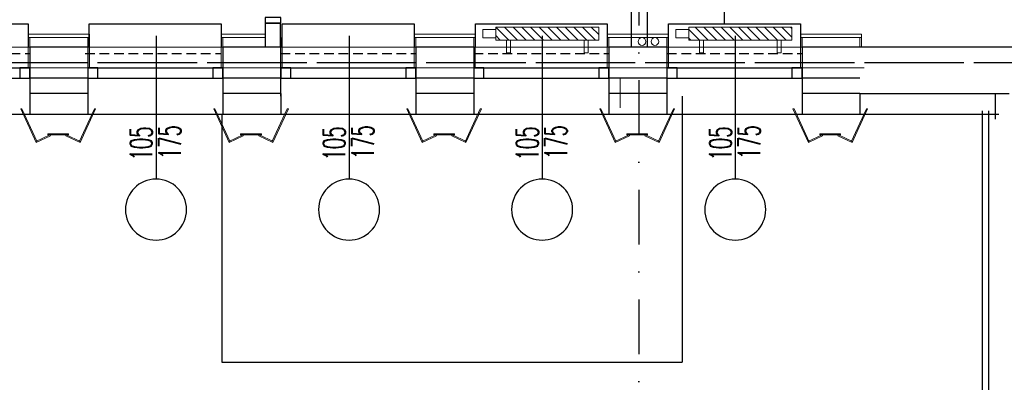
# Model space of a CAD drawing. Header units: millimetres. Extents: x 14495 to 271441, y -21035 to 2232.
# Tile 56 of 227: x 85469 to 86234, y -6987 to -6705. Entities that reach past the tile are written whole.
import ezdxf
from ezdxf.enums import TextEntityAlignment as Align

# ---------------------------------------------------------------- set-up
doc = ezdxf.new("R2010")
doc.units = ezdxf.units.MM
doc.linetypes.add('DASHDOT', pattern=[1, 0.5, -0.25, 0, -0.25])
doc.linetypes.add('HIDDENX2', pattern=[0.75, 0.5, -0.25])
for name, color, linetype, lineweight in [('0-c.o.-grzejniki', 34, 'Continuous', 9), ('A_ALUMINIUM', 1, 'Continuous', 13), ('A_L_CIENKA', 251, 'Continuous', 5), ('A_obudowy G-K', 31, 'Continuous', 0), ('SAN_Przewody powrotne CO na rzucie', 180, 'Continuous', 40), ('SAN_Przewody zasilające CO na rzucie', 20, 'Continuous', 40)]:
    doc.layers.add(name, color=color, linetype=linetype, lineweight=lineweight)
for name, color, linetype in [('_1_cienkie', 251, 'Continuous'), ('_A_widok', 1, 'Continuous'), ('a-bloki-drzwi', 52, 'Continuous'), ('a-cienka', 8, 'Continuous'), ('A_bloki-drzwi', 1, 'Continuous'), ('A_BLOKI_KÓŁKO', 1, 'Continuous'), ('A_BLOKI_OPIS', 1, 'Continuous'), ('a_cienka', 8, 'Continuous'), ('A_grzejniki', 34, 'Continuous'), ('A_L przerywana', 251, 'HIDDENX2'), ('A_Lwidok', 1, 'Continuous'), ('A_okładzina HPL', 37, 'Continuous'), ('A_OSIE', 252, 'DASHDOT'), ('A_PROJEKTOWANE', 3, 'Continuous'), ('A_SC_DZIAlOWE', 4, 'Continuous'), ('SC-PROJEKT', 3, 'Continuous')]:
    doc.layers.add(name, color=color, linetype=linetype)
doc.styles.add('ROMANS', font='romans', dxfattribs={"width": 0.6})

# ---------------------------------------------------------------- blocks, each defined once
blk = doc.blocks.new('fghsdx')
at = {"lineweight": 0}
for p, q in [((-37.08, -19.4), (-25.08, 6.6)), ((-36.19, -19.4), (-24.35, 6.26)), ((-14.42, 0.8), (-25.41, 5.87)), ((-14.08, 1.53), (-25.08, 6.6)), ((-16.15, 0.8), (0, 0.8)), ((-16.15, 0.8), (-16.15, 0)), ((-16.15, 0), (0, 0)), ((-14.42, 0.8), (-14.08, 1.53)), ((-2.07, 1.53), (8.92, 6.6)), ((-1.73, 0.8), (-2.07, 1.53)), ((-1.73, 0.8), (9.26, 5.87)), ((0, 0.8), (0, 0)), ((20.04, -19.4), (8.2, 6.26)), ((20.92, -19.4), (8.92, 6.6)), ((-37.08, -19.4), (-36.19, -19.4)), ((20.92, -19.4), (20.04, -19.4))]:
    blk.add_line(p, q, dxfattribs=at)
blk = doc.blocks.new('mjkk')
at = {"layer": '0-c.o.-grzejniki'}
h = blk.add_hatch(dxfattribs=at)
h.set_pattern_fill('ANSI31', color=256, scale=1.5, angle=-90.01613, style=0)
h.set_pattern_definition([(-135.016127, (-172292.014, 132455.0023), (-3.36664804, 3.36854379), [])])
h.paths.add_polyline_path([(-9.98, -80), (-0.01, -80), (0, 0), (-9.98, 0)])
blk.add_lwpolyline([(-9.98, -80), (-9.98, 0), (0, 0), (-0.01, -80)], close=True, dxfattribs=at)
at = {"layer": '0-c.o.-grzejniki', "ltscale": 2}
for points in [[(10.03, -11.37), (10.03, -8.26), (0.02, -8.26), (0.02, -11.37)], [(10.03, -68.63), (10.03, -71.74), (0.02, -71.74), (0.02, -68.63)], [(-1.75, -80), (-1.75, -90), (-8.23, -90), (-8.23, -80)]]:
    blk.add_lwpolyline(points, close=True, dxfattribs=at)
blk = doc.blocks.new('HJTS')
at = {"color": 8}
blk.add_line((0, 0), (0, 111.34), dxfattribs=at)
at = {"layer": 'A_BLOKI_KÓŁKO', "ltscale": 0.04}
blk.add_circle((0, 135.04), 23.7, dxfattribs=at)
at = {"layer": 'A_BLOKI_OPIS', "style": 'ROMANS'}
for tag, height, width, p in [('O', 20.59, 0.5, (-0.05, 135.67)), ('100', 17.16, 0.6, (-11.49, 86.54)), ('200', 17.16, 0.6, (10.76, 86.54))]:
    blk.add_attdef(tag, text='', height=height, rotation=90, dxfattribs=dict(at, width=width)).set_placement(p, align=Align.MIDDLE)

msp = doc.modelspace()

# ---------------------------------------------------------------- linework, layer by layer
at = {"color": 2}
msp.add_lwpolyline([(85659.59, -6707.79), (85671.59, -6707.79), (85671.59, -6703.29), (85659.59, -6703.29)], close=True, dxfattribs=at)
at = {"layer": '_1_cienkie'}
for p, q in [((85476.72, -6762.37), (85476.72, -6778.37)), ((85521.72, -6762.37), (85521.72, -6778.37)), ((85626.65, -6762.37), (85626.65, -6778.37)), ((85671.65, -6762.37), (85671.65, -6778.37)), ((85776.65, -6762.37), (85776.65, -6778.37)), ((85821.65, -6762.37), (85821.65, -6778.37)), ((85926.65, -6762.37), (85926.65, -6778.37)), ((85971.65, -6762.37), (85971.65, -6778.37)), ((85983.58, -6764.4), (85983.58, -6970.9)), ((86076.65, -6762.37), (86076.65, -6778.37)), ((86121.65, -6762.37), (86121.65, -6778.37)), ((86226.65, -6762.37), (86226.65, -6782.37)), ((85199.29, -6778.37), (86229.65, -6778.37)), ((85199.29, -6778.37), (86229.65, -6778.37)), ((85625.77, -6779.15), (85625.77, -6970.9)), ((85625.77, -6970.9), (85970.53, -6970.9)), ((85638.82, -6970.9), (85983.58, -6970.9))]:
    msp.add_line(p, q, dxfattribs=at)
at = {"layer": '_A_widok'}
for p, q in [((85371.72, -6742.37), (85476.72, -6742.37)), ((85521.65, -6742.37), (85626.65, -6742.37)), ((85671.65, -6742.37), (85776.65, -6742.37)), ((85821.65, -6742.37), (85926.65, -6742.37)), ((85971.65, -6742.37), (86076.65, -6742.37)), ((86121.65, -6778.37), (86223.65, -6778.37))]:
    msp.add_line(p, q, dxfattribs=at)
at = {"layer": 'a-cienka'}
for q in [(86221.53, -7320.72), (86221.53, -7325.72)]:
    msp.add_line((86221.53, -6775.87), q, dxfattribs=at)
for points in [[(85521.79, -6750.37), (85476.79, -6750.37)], [(85671.65, -6750.37), (85626.65, -6750.37)], [(85821.58, -6750.37), (85776.58, -6750.37)], [(85971.58, -6750.37), (85926.58, -6750.37)], [(86121.65, -6750.37), (86076.65, -6750.37)]]:
    msp.add_lwpolyline(points, dxfattribs=at)
at = {"layer": 'A_ALUMINIUM'}
msp.add_line((85935.37, -6773.37), (85935.37, -6750.87), dxfattribs=at)
at = {"layer": 'A_bloki-drzwi'}
for p, q in [((85371.72, -6742.37), (85476.72, -6742.37)), ((85521.65, -6742.37), (85626.65, -6742.37)), ((85671.65, -6742.37), (85776.65, -6742.37)), ((85821.65, -6742.37), (85926.65, -6742.37)), ((85971.65, -6742.37), (86076.65, -6742.37)), ((85371.72, -6750.37), (85476.72, -6750.37)), ((85521.65, -6750.37), (85626.65, -6750.37)), ((85671.65, -6750.37), (85776.65, -6750.37)), ((85821.65, -6750.37), (85926.65, -6750.37)), ((85971.65, -6750.37), (86076.65, -6750.37))]:
    msp.add_line(p, q, dxfattribs=at)
for points in [[(85468.85, -6750.37), (85476.72, -6750.37), (85476.72, -6742.37), (85468.85, -6742.37)], [(85521.65, -6750.37), (85529.52, -6750.37), (85529.52, -6742.37), (85521.65, -6742.37)], [(85618.78, -6750.37), (85626.65, -6750.37), (85626.65, -6742.37), (85618.78, -6742.37)], [(85671.65, -6750.37), (85679.52, -6750.37), (85679.52, -6742.37), (85671.65, -6742.37)], [(85768.78, -6750.37), (85776.65, -6750.37), (85776.65, -6742.37), (85768.78, -6742.37)], [(85821.65, -6750.37), (85829.52, -6750.37), (85829.52, -6742.37), (85821.65, -6742.37)], [(85918.78, -6750.37), (85926.65, -6750.37), (85926.65, -6742.37), (85918.78, -6742.37)], [(85971.65, -6750.37), (85979.52, -6750.37), (85979.52, -6742.37), (85971.65, -6742.37)], [(86068.78, -6750.37), (86076.65, -6750.37), (86076.65, -6742.37), (86068.78, -6742.37)]]:
    msp.add_lwpolyline(points, close=True, dxfattribs=at)
at = {"layer": 'a_cienka', "linetype": 'Continuous', "lineweight": 13}
msp.add_line((86124.98, -6742.37), (85221.79, -6742.37), dxfattribs=at)
at = {"layer": 'A_L przerywana', "ltscale": 15}
for p, q in [((85371.72, -6731.37), (85476.79, -6731.37)), ((85519.65, -6731.37), (85624.72, -6731.37)), ((85671.58, -6731.37), (85776.65, -6731.37)), ((85821.54, -6731.37), (85926.62, -6731.37)), ((85971.65, -6731.37), (86076.72, -6731.37))]:
    msp.add_line(p, q, dxfattribs=at)
at = {"layer": 'A_L_CIENKA'}
for p, q in [((85476.79, -6726.37), (85371.72, -6726.37)), ((85626.65, -6726.37), (85519.65, -6726.37)), ((85776.65, -6726.37), (85671.65, -6726.37)), ((85926.65, -6726.37), (85821.65, -6726.37)), ((86076.65, -6726.37), (85971.65, -6726.37))]:
    msp.add_line(p, q, dxfattribs=at)
at = {"layer": 'A_Lwidok'}
for points in [[(85373.03, -6726.37), (85373.03, -6708.33), (85475.53, -6708.33), (85475.53, -6726.37)], [(85522.88, -6726.37), (85522.88, -6708.33), (85625.38, -6708.33), (85625.38, -6726.37)], [(85672.88, -6726.37), (85672.88, -6708.33), (85775.38, -6708.33), (85775.38, -6726.37)], [(85822.88, -6726.37), (85822.88, -6708.33), (85925.38, -6708.33), (85925.38, -6726.37)], [(85972.88, -6726.37), (85972.88, -6708.33), (86075.38, -6708.33), (86075.38, -6726.37)]]:
    msp.add_lwpolyline(points, dxfattribs=at)
at = {"layer": 'A_obudowy G-K', "lineweight": 5}
for p, q in [((85475.53, -6716.37), (85475.53, -6742.37)), ((85523.03, -6716.37), (85523.03, -6742.37)), ((85625.38, -6716.37), (85625.38, -6742.37)), ((85672.88, -6716.37), (85672.88, -6742.37)), ((85775.31, -6716.37), (85775.31, -6742.37)), ((85822.81, -6716.37), (85822.81, -6742.37)), ((85925.38, -6716.37), (85925.38, -6742.37)), ((85972.88, -6716.37), (85972.88, -6742.37)), ((86075.38, -6716.37), (86075.38, -6742.37)), ((86122.88, -6716.37), (86122.88, -6726.37))]:
    msp.add_line(p, q, dxfattribs=at)
at = {"layer": 'A_obudowy G-K', "linetype": 'Continuous', "lineweight": 5}
for p, q in [((85476.78, -6718.87), (85476.79, -6726.37)), ((85521.77, -6718.87), (85521.76, -6726.37)), ((85626.64, -6718.87), (85626.65, -6726.37)), ((85626.64, -6718.87), (85626.65, -6726.37)), ((85671.63, -6718.87), (85671.62, -6726.37)), ((85776.56, -6718.87), (85776.58, -6726.37)), ((85821.56, -6718.87), (85821.54, -6726.37)), ((85926.64, -6718.87), (85926.65, -6726.37)), ((85971.63, -6718.87), (85971.62, -6726.37)), ((86076.64, -6718.87), (86076.65, -6726.37)), ((86121.63, -6718.87), (86121.62, -6726.37))]:
    msp.add_line(p, q, dxfattribs=at)
at = {"layer": 'A_obudowy G-K', "lineweight": 5}
for points in [[(85523.03, -6716.37), (85475.53, -6716.37)], [(85659.58, -6716.37), (85625.38, -6716.37)], [(85822.81, -6716.37), (85775.31, -6716.37)], [(85972.88, -6716.37), (85925.38, -6716.37)], [(86122.88, -6716.37), (86075.38, -6716.37)], [(85523.02, -6718.87), (85475.53, -6718.87)], [(85659.58, -6718.87), (85625.39, -6718.87)], [(85822.81, -6718.87), (85775.31, -6718.87)], [(85972.88, -6718.87), (85925.39, -6718.87)], [(86122.88, -6718.87), (86075.39, -6718.87)]]:
    msp.add_lwpolyline(points, dxfattribs=at)
at = {"layer": 'A_okładzina HPL', "lineweight": 30}
msp.add_lwpolyline([(86216.53, -6775.87), (86216.53, -7325.72)], dxfattribs=at)
at = {"layer": 'A_OSIE', "ltscale": 85}
for p, q in [((85949.79, -4964.93), (85949.79, -7648.79)), ((82295.57, -6738.37), (86562.29, -6738.37)), ((82670.81, -6738.37), (86562.29, -6738.37))]:
    msp.add_line(p, q, dxfattribs=at)
at = {"layer": 'A_PROJEKTOWANE'}
for p, q in [((85476.79, -6726.37), (85476.79, -6764.37)), ((85476.79, -6726.37), (85476.79, -6764.37)), ((85521.72, -6726.37), (85521.72, -6764.37)), ((85626.65, -6726.37), (85626.65, -6764.37)), ((85626.65, -6726.37), (85626.65, -6764.37)), ((85671.58, -6726.37), (85671.58, -6764.37)), ((85776.65, -6726.37), (85776.65, -6764.37)), ((85776.65, -6726.37), (85776.65, -6764.37)), ((85821.58, -6726.37), (85821.58, -6764.37)), ((85926.65, -6726.37), (85926.65, -6764.37)), ((85926.65, -6726.37), (85926.65, -6764.37)), ((85971.58, -6726.37), (85971.58, -6764.37)), ((86076.65, -6726.37), (86076.65, -6764.37)), ((86076.65, -6726.37), (86076.65, -6764.37)), ((86226.65, -6726.37), (86121.65, -6726.37)), ((86121.65, -6762.37), (86237.53, -6762.37))]:
    msp.add_line(p, q, dxfattribs=at)
for points in [[(85521.79, -6726.37), (85476.79, -6726.37)], [(85671.65, -6726.37), (85626.65, -6726.37)], [(85821.65, -6726.37), (85776.65, -6726.37)], [(85971.65, -6726.37), (85926.65, -6726.37)], [(86121.65, -6726.37), (86076.65, -6726.37)], [(86271.65, -6726.37), (86226.65, -6726.37)], [(85521.72, -6762.37), (85476.72, -6762.37)], [(85521.72, -6762.37), (85476.72, -6762.37)], [(85521.72, -6762.37), (85476.72, -6762.37)], [(85671.65, -6762.37), (85626.65, -6762.37)], [(85671.65, -6762.37), (85626.65, -6762.37)], [(85671.65, -6762.37), (85626.65, -6762.37)], [(85821.65, -6762.37), (85776.65, -6762.37)], [(85821.65, -6762.37), (85776.65, -6762.37)], [(85821.65, -6762.37), (85776.65, -6762.37)], [(85971.65, -6762.37), (85926.65, -6762.37)], [(85971.65, -6762.37), (85926.65, -6762.37)], [(85971.65, -6762.37), (85926.65, -6762.37)], [(86121.65, -6762.37), (86076.65, -6762.37)], [(86121.65, -6762.37), (86076.65, -6762.37)], [(86121.65, -6762.37), (86076.65, -6762.37)]]:
    msp.add_lwpolyline(points, dxfattribs=at)
at = {"layer": 'A_SC_DZIAlOWE'}
for p, q in [((85943.79, -6270.87), (85943.79, -6726.37)), ((85956.29, -6270.87), (85956.29, -6726.37))]:
    msp.add_line(p, q, dxfattribs=at)
msp.add_lwpolyline([(85671.58, -6726.37), (85671.58, -6707.79), (85659.58, -6707.79), (85659.58, -6726.37)], dxfattribs=at)
at = {"layer": 'SAN_Przewody powrotne CO na rzucie', "lineweight": 13}
msp.add_circle((85962.34, -6722), 3, dxfattribs=at)
at = {"layer": 'SAN_Przewody zasilające CO na rzucie', "lineweight": 13}
msp.add_circle((85952.34, -6722), 3, dxfattribs=at)
at = {"layer": 'SC-PROJEKT', "color": 2, "linetype": 'Continuous', "lineweight": -3}
msp.add_line((86016.42, -6708.33), (86016.43, -6360.83), dxfattribs=at)

# ---------------------------------------------------------------- block references
at = {"layer": 'a-bloki-drzwi'}
ref = msp.add_blockref('HJTS', (85574.74, -6717.52), dxfattribs=dict(at, xscale=-1, rotation=180))
ref.add_attrib('100', '105', dxfattribs={"layer": 'A_BLOKI_OPIS', "extrusion": (0, 0, -1), "height": 17.16, "rotation": 90, "style": 'ROMANS', "text_generation_flag": 4, "width": 0.6}).set_placement((-85563.24, -6801.13), align=Align.MIDDLE)
ref.add_attrib('200', '175', dxfattribs={"layer": 'A_BLOKI_OPIS', "extrusion": (0, 0, -1), "height": 17.16, "rotation": 90, "style": 'ROMANS', "text_generation_flag": 4, "width": 0.6}).set_placement((-85585.5, -6800.15), align=Align.MIDDLE)
ref = msp.add_blockref('HJTS', (85724.74, -6717.52), dxfattribs=dict(at, xscale=-1, rotation=180))
ref.add_attrib('100', '105', dxfattribs={"layer": 'A_BLOKI_OPIS', "extrusion": (0, 0, -1), "height": 17.16, "rotation": 90, "style": 'ROMANS', "text_generation_flag": 4, "width": 0.6}).set_placement((-85713.24, -6801.13), align=Align.MIDDLE)
ref.add_attrib('200', '175', dxfattribs={"layer": 'A_BLOKI_OPIS', "extrusion": (0, 0, -1), "height": 17.16, "rotation": 90, "style": 'ROMANS', "text_generation_flag": 4, "width": 0.6}).set_placement((-85735.5, -6800.15), align=Align.MIDDLE)
ref = msp.add_blockref('HJTS', (85874.74, -6717.52), dxfattribs=dict(at, xscale=-1, rotation=180))
ref.add_attrib('100', '105', dxfattribs={"layer": 'A_BLOKI_OPIS', "extrusion": (0, 0, -1), "height": 17.16, "rotation": 90, "style": 'ROMANS', "text_generation_flag": 4, "width": 0.6}).set_placement((-85863.24, -6801.13), align=Align.MIDDLE)
ref.add_attrib('200', '175', dxfattribs={"layer": 'A_BLOKI_OPIS', "extrusion": (0, 0, -1), "height": 17.16, "rotation": 90, "style": 'ROMANS', "text_generation_flag": 4, "width": 0.6}).set_placement((-85885.5, -6800.15), align=Align.MIDDLE)
ref = msp.add_blockref('HJTS', (86024.74, -6717.52), dxfattribs=dict(at, xscale=-1, rotation=180))
ref.add_attrib('100', '105', dxfattribs={"layer": 'A_BLOKI_OPIS', "extrusion": (0, 0, -1), "height": 17.16, "rotation": 90, "style": 'ROMANS', "text_generation_flag": 4, "width": 0.6}).set_placement((-86013.24, -6801.13), align=Align.MIDDLE)
ref.add_attrib('200', '175', dxfattribs={"layer": 'A_BLOKI_OPIS', "extrusion": (0, 0, -1), "height": 17.16, "rotation": 90, "style": 'ROMANS', "text_generation_flag": 4, "width": 0.6}).set_placement((-86035.5, -6800.15), align=Align.MIDDLE)
at = {"layer": 'A_grzejniki', "linetype": 'Continuous', "lineweight": 13, "rotation": 270}
for p in [(85918.67, -6720.87), (86068.67, -6720.87)]:
    msp.add_blockref('mjkk', p, dxfattribs=at)
at = {"layer": 'A_okładzina HPL', "lineweight": 0, "xscale": -1, "rotation": 180}
for p in [(85506.79, -6793.77), (85656.65, -6793.77), (85806.65, -6793.77), (85956.65, -6793.77), (86106.65, -6793.77)]:
    msp.add_blockref('fghsdx', p, dxfattribs=at)

doc.saveas('drawing.dxf')
